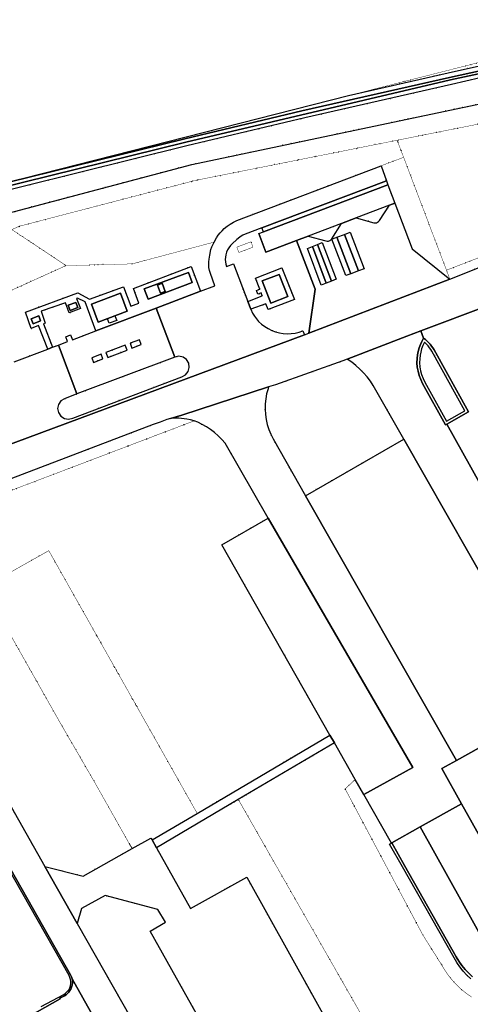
# Model space of a CAD drawing. Header units: millimetres. Extents: x 0 to 1134213, y -536989 to 313336.
# Tile 80 of 86: x 674143 to 760132, y 106746 to 294861. Entities that reach past the tile are written whole.
import ezdxf

# ---------------------------------------------------------------- set-up
doc = ezdxf.new("R2010")
doc.units = ezdxf.units.MM
doc.linetypes.add('DOT', pattern=[6.35, 0, -6.35])
for name, color, linetype in [('ondersteunendwaterdeel_oever_slootkant', 7, 'Continuous'), ('overigbouwwerk_bassin_rioolwaterzuivering', 4, 'Continuous'), ('panden', 7, 'Continuous'), ('scheiding_muur', 7, 'Continuous'), ('terreindeelbegroeid', 7, 'DOT'), ('terreindeelonbegroeid', 7, 'DOT'), ('waterdeel', 4, 'Continuous'), ('wegdeel_molgoot', 7, 'Continuous'), ('wegdeel_opstelplaats', 7, 'Continuous'), ('wegdeel_opstelplaats_afspuitplaats', 7, 'Continuous'), ('wegdeel_parkeervlak', 7, 'Continuous'), ('wegdeel_rijbaan', 7, 'Continuous'), ('wegdeel_voetpad', 7, 'Continuous')]:
    doc.layers.add(name, color=color, linetype=linetype)
for name, color, linetype, true_color in [('plustopo_luifel', 7, 'Continuous', 0x8a193f), ('plustopo_voertuigbrug', 7, 'Continuous', 0xf121cb), ('scheiding_hek', 7, 'Continuous', 0x8a193f)]:
    doc.layers.add(name, color=color, linetype=linetype, true_color=true_color)

msp = doc.modelspace()

# ---------------------------------------------------------------- linework, layer by layer
at = {"layer": 'ondersteunendwaterdeel_oever_slootkant'}
for points in [[(736895.7, 280354.4, 0), (755935.7, 284708.4, 0), (777378.7, 289453.4, 0), (777634.7, 288622.4, 0), (774243.7, 287856.4, 0), (769873.7, 286816.4, 0), (756157.7, 283828.4, 0), (728014.7, 277460.4, 0), (705674.7, 272095.4, 0), (667847.7, 262791.4, 0)], [(467062.7, 208959.4, 0), (490843.7, 215865.4, 0), (495436.7, 217114.4, 0), (523322.7, 224525.4, 0), (584820.7, 240739.4, 0), (596490.7, 243867.4, 0), (654014.7, 258645.4, 0), (705832.7, 271490.4, 0), (756352.7, 283365.4, 0), (770025.7, 286304.4, 0), (774369.7, 287016.4, 0), (777941.7, 287625.4, 0), (778087.7, 287150.4, 0), (774669.7, 285917.4, 0), (770204.7, 285663.4, 0), (756545.7, 282493.4, 0), (728535.7, 276105.4, 0), (706006.7, 270775.4, 0), (654255.7, 257896.4, 0), (596752.7, 243082.4, 0), (585003.7, 239884.4, 0), (523561.7, 223655.4, 0)]]:
    msp.add_polyline3d(points, close=True, dxfattribs=at)
at = {"layer": 'overigbouwwerk_bassin_rioolwaterzuivering'}
msp.add_polyline3d([(745721.7, 259815.4, 0), (744700.7, 259427.4, 0), (738344.7, 257013.4, 0), (735539.7, 255947.4, 0), (729183.7, 253532.4, 0), (726990.7, 252699.4, 0), (721088.7, 250457.4, 0), (719800.7, 254009.4, 0), (720642.7, 254327.4, 0), (744407.7, 263302.4, 0)], close=True, dxfattribs=at)
at = {"layer": 'panden'}
for points in [[(723688.7, 246197.4, 0), (725303.7, 241974.4, 0), (722039.7, 240718.4, 0), (720422.7, 244948.4, 0)], [(693353.7, 242610.4, 0), (694658.7, 239179.4, 0), (689133.7, 237076.4, 0), (687836.7, 240510.4, 0)]]:
    msp.add_polyline3d(points, close=True, dxfattribs=at)
msp.add_polyline3d([(767148.7, 129516.4, 0), (758468.7, 145049.4, 0), (754712.7, 151771.4, 0), (757502.7, 153328.4, 0), (776410.7, 163879.4, 0)], dxfattribs=at)
at = {"layer": 'plustopo_luifel'}
msp.add_polyline3d([(692327.7, 238292.4, 0), (692662.7, 237411.4, 0), (691202.7, 236855.4, 0), (690866.7, 237736.4, 0)], dxfattribs=at)
at = {"layer": 'plustopo_voertuigbrug'}
for points in [[(737233.7, 254279.4, 0), (739850.7, 247271.4, 0), (738766.7, 246860.4, 0), (736106.7, 253818.4, 0)], [(731887.7, 252265.4, 0), (734521.7, 245268.4, 0), (733613.7, 244887.4, 0), (730950.7, 251891.4, 0)], [(736359.7, 245996.4, 0), (733720.7, 252917.4, 0), (734657.7, 253292.4, 0), (737317.7, 246334.4, 0)], [(738766.7, 246860.4, 0), (737317.7, 246334.4, 0), (734657.7, 253292.4, 0), (736106.7, 253818.4, 0)], [(730042.7, 251510.4, 0), (732658.7, 244502.4, 0), (731683.7, 244154.4, 0), (729038.7, 251169.4, 0)], [(733613.7, 244887.4, 0), (732658.7, 244502.4, 0), (730042.7, 251510.4, 0), (730950.7, 251891.4, 0)]]:
    msp.add_polyline3d(points, close=True, dxfattribs=at)
at = {"layer": 'scheiding_hek'}
for points in [[(319890.7, 137876.4, 0), (471949.7, 204783.4, 0), (578969.7, 233249.4, 0), (707015.7, 267206.4, 0), (838108.7, 294861.4, 0)], [(755628.7, 217578.4, 0), (765112.7, 200608.4, 0), (769564.7, 203096.4, 0)]]:
    msp.add_polyline3d(points, dxfattribs=at)
at = {"layer": 'scheiding_muur'}
msp.add_line((744407.7, 263302.4), (745721.7, 259815.4), dxfattribs=at)
for points in [[(745721.7, 259815.4, 0), (749019.7, 251065.4, 0), (756238.7, 245295.4, 0)], [(719800.7, 254009.4, 0), (721088.7, 250457.4, 0), (726990.7, 252699.4, 0)], [(726990.7, 252699.4, 0), (730499.7, 243374.4, 0), (729326.7, 234986.4, 0)]]:
    msp.add_polyline3d(points, dxfattribs=at)
at = {"layer": 'terreindeelbegroeid'}
for points in [[(319890.7, 137876.4, 0), (399004.7, 172687.4, 0), (471949.7, 204783.4, 0), (707015.7, 267206.4, 0), (838108.7, 294861.4, 0), (839745.7, 290547.4, 0), (837171.7, 290030.4, 0), (800713.7, 282713.4, 0), (794585.7, 281473.4, 0), (746172.7, 271828.4, 0), (707660.7, 264156.4, 0), (674096.7, 255407.4, 0), (672636.7, 254766.4, 0), (597432.7, 234938.4, 0), (564094.7, 226085.4, 0), (550596.7, 222488.4, 0), (507852.7, 210194.4, 0), (472976.7, 200918.4, 0), (399749.7, 171171.4, 0), (376450.7, 161139.4, 0)], [(838108.7, 294861.4, 0), (707015.7, 267206.4, 0), (578969.7, 233249.4, 0), (471949.7, 204783.4, 0), (319890.7, 137876.4, 0)], [(316633.7, 139993.4, 0), (385125.7, 169357.4, 0), (440557.7, 193854.4, 0), (445911.7, 197053.4, 0), (449693.7, 200245.4, 0), (453424.7, 203695.4, 0), (456693.7, 205948.4, 0), (467062.7, 208959.4, 0), (523561.7, 223655.4, 0), (585003.7, 239884.4, 0), (596752.7, 243082.4, 0), (654255.7, 257896.4, 0), (706006.7, 270775.4, 0), (728535.7, 276105.4, 0), (756545.7, 282493.4, 0), (770204.7, 285663.4, 0)], [(672636.7, 254766.4, 0), (682979.7, 247876.4, 0), (665907.7, 240152.4, 0)], [(665907.7, 240152.4, 0), (682979.7, 247876.4, 0), (695608.7, 248210.4, 0), (711265.7, 252376.4, 0), (710809.7, 251491.4, 0), (710641.7, 250984.4, 0), (710424.7, 249885.4, 0), (710300.7, 249096.4, 0), (710245.7, 248581.4, 0), (710231.7, 248064.4, 0), (710258.7, 247547.4, 0), (710353.7, 246940.4, 0), (710525.7, 246350.4, 0), (711399.7, 244007.4, 0), (708653.7, 242969.4, 0), (706837.7, 247703.4, 0), (695869.7, 243535.4, 0), (696876.7, 240692.4, 0), (695321.7, 240121.4, 0), (693942.7, 243854.4, 0), (687433.7, 241450.4, 0), (685247.7, 242704.4, 0), (675215.7, 238999.4, 0), (676342.7, 235863.4, 0), (677699.7, 236406.4, 0), (679517.7, 231930.4, 0), (673070.7, 229492.4, 0)], [(653025.7, 199768.4, 0), (699626.7, 217516.4, 0), (700919.7, 217989.4, 0), (702198.7, 218501.4, 0), (702946.7, 218645.4, 0), (703749.7, 218723.4, 0), (704533.7, 218722.4, 0), (706030.7, 218562.4, 0), (706735.7, 218417.4, 0), (707427.7, 218215.4, 0), (666915.7, 202788.4, 0)], [(667251.7, 186400.4, 0), (681842.7, 160571.4, 0), (688440.7, 149173.4, 0), (695588.7, 136484.4, 0), (686247.7, 131235.4, 0), (678933.7, 133076.4, 0), (647915.7, 188051.4, 0)], [(766120.7, 57846.4, 0), (715864.7, 145871.4, 0), (734187.7, 156695.4, 0), (738175.7, 149675.4, 0), (736247.7, 147910.4, 0), (751095.7, 119956.4, 0), (754692.7, 114237.4, 0), (755277.7, 113253.4, 0), (755969.7, 112252.4, 0), (756732.7, 111305.4, 0), (757558.7, 110414.4, 0), (758446.7, 109584.4, 0), (759391.7, 108818.4, 0), (760387.7, 108122.4, 0)], [(760387.7, 108122.4, 0), (759391.7, 108818.4, 0), (758446.7, 109584.4, 0), (757558.7, 110414.4, 0), (756732.7, 111305.4, 0), (755969.7, 112252.4, 0), (755277.7, 113253.4, 0), (754692.7, 114237.4, 0), (751095.7, 119956.4, 0), (736247.7, 147910.4, 0), (738175.7, 149675.4, 0), (739808.7, 146801.4, 0), (745065.7, 137546.4, 0), (744725.7, 137355.4, 0), (747184.7, 133016.4, 0), (757050.7, 115605.4, 0), (757572.7, 114726.4, 0), (758154.7, 113885.4, 0), (758795.7, 113089.4, 0), (759491.7, 112339.4, 0), (760237.7, 111641.4, 0)], [(746282.7, 79225.4, 0), (717478.7, 131040.4, 0), (706719.7, 125054.4, 0), (700237.7, 136640.4, 0), (715864.7, 145871.4, 0), (766120.7, 57846.4, 0)], [(668613.7, 138516.4, 0), (683553.7, 112226.4, 0), (683724.7, 111868.4, 0), (683839.7, 111488.4, 0), (683896.7, 111095.4, 0), (683891.7, 110699.4, 0), (683827.7, 110307.4, 0), (683690.7, 109898.4, 0), (683488.7, 109517.4, 0), (683225.7, 109175.4, 0), (682910.7, 108881.4, 0), (682550.7, 108643.4, 0), (678246.7, 106322.4, 0)]]:
    msp.add_polyline3d(points, dxfattribs=at)
for points in [[(780669.7, 289868.4, 0), (777378.7, 289453.4, 0), (755935.7, 284708.4, 0), (736895.7, 280354.4, 0), (768302.7, 288343.4, 0), (789790.7, 293322.4, 0), (787815.7, 291217.4, 0)], [(827197.7, 274735.4, 0), (825970.7, 273181.4, 0), (807196.7, 265673.4, 0), (801470.7, 263383.4, 0), (756238.7, 245295.4, 0), (755591.7, 247001.4, 0), (800995.7, 264632.4, 0), (794585.7, 281473.4, 0), (800713.7, 282713.4, 0), (806747.7, 266854.4, 0)], [(746172.7, 271828.4, 0), (794585.7, 281473.4, 0), (800995.7, 264632.4, 0), (755591.7, 247001.4, 0), (747407.7, 268572.4, 0)], [(672636.7, 254766.4, 0), (674096.7, 255407.4, 0), (707660.7, 264156.4, 0), (746172.7, 271828.4, 0), (747407.7, 268572.4, 0), (743096.7, 266936.4, 0), (715569.7, 256492.4, 0), (714934.7, 256164.4, 0), (714323.7, 255795.4, 0), (713738.7, 255386.4, 0), (713181.7, 254939.4, 0), (712763.7, 254549.4, 0), (712380.7, 254124.4, 0), (712034.7, 253670.4, 0), (711728.7, 253187.4, 0), (711265.7, 252376.4, 0), (695608.7, 248210.4, 0), (682979.7, 247876.4, 0)], [(755591.7, 247001.4, 0), (756238.7, 245295.4, 0), (749019.7, 251065.4, 0), (745721.7, 259815.4, 0), (744407.7, 263302.4, 0), (744148.7, 264070.4, 0), (743096.7, 266936.4, 0), (747407.7, 268572.4, 0)], [(720642.7, 254327.4, 0), (719800.7, 254009.4, 0), (721088.7, 250457.4, 0), (726990.7, 252699.4, 0), (730499.7, 243374.4, 0), (729326.7, 234986.4, 0), (728510.7, 234674.4, 0), (728192.7, 235407.4, 0), (727470.7, 235162.4, 0), (726728.7, 234988.4, 0), (725972.7, 234888.4, 0), (725210.7, 234863.4, 0), (724449.7, 234910.4, 0), (723696.7, 235033.4, 0), (722960.7, 235230.4, 0), (722246.7, 235499.4, 0), (721558.7, 235835.4, 0), (720907.7, 236237.4, 0), (720299.7, 236702.4, 0), (719741.7, 237226.4, 0), (719308.7, 237717.4, 0), (718919.7, 238243.4, 0), (718576.7, 238801.4, 0), (718220.7, 239546.4, 0), (721083.7, 240564.4, 0), (721535.7, 239471.4, 0), (726589.7, 241403.4, 0), (724181.7, 247484.4, 0), (719170.7, 245447.4, 0), (719951.7, 243388.4, 0), (719302.7, 243129.4, 0), (719604.7, 242398.4, 0), (720229.7, 242657.4, 0), (720439.7, 242103.4, 0), (717650.7, 241034.4, 0), (714947.7, 248188.4, 0), (713610.7, 247727.4, 0), (713474.7, 248157.4, 0), (713392.7, 248601.4, 0), (713365.7, 249051.4, 0), (713393.7, 249501.4, 0), (713476.7, 249944.4, 0), (713620.7, 250414.4, 0), (713815.7, 250865.4, 0), (714059.7, 251292.4, 0), (714348.7, 251690.4, 0), (714679.7, 252053.4, 0), (715582.7, 252891.4, 0), (716129.7, 253325.4, 0), (716434.7, 253526.4, 0), (716753.7, 253703.4, 0), (717182.7, 253904.4, 0), (720347.7, 255112.4, 0)], [(715967.7, 250378.4, 0), (718663.7, 251404.4, 0), (718271.7, 252433.4, 0), (715575.7, 251407.4, 0)], [(688688.7, 235424.4, 0), (684192.7, 233725.4, 0), (683841.7, 234657.4, 0), (682916.7, 234296.4, 0), (683290.7, 233357.4, 0), (681520.7, 232688.4, 0), (680425.7, 232274.4, 0), (678684.7, 236754.4, 0), (679018.7, 236871.4, 0), (678226.7, 239146.4, 0), (682870.7, 240784.4, 0), (683592.7, 238842.4, 0), (685724.7, 239660.4, 0), (684994.7, 241597.4, 0), (685191.7, 241686.4, 0), (686643.7, 240944.4, 0)], [(755595.7, 218134.4, 0), (751467.7, 225626.4, 0), (751123.7, 226319.4, 0), (750847.7, 227042.4, 0), (750642.7, 227788.4, 0), (750511.7, 228550.4, 0), (750454.7, 229322.4, 0), (750472.7, 230095.4, 0), (750544.7, 230736.4, 0), (750668.7, 231369.4, 0), (750842.7, 231990.4, 0), (751081.7, 232629.4, 0), (751374.7, 233246.4, 0), (751824.7, 232814.4, 0), (752091.7, 232520.4, 0), (752353.7, 232196.4, 0), (752597.7, 231858.4, 0), (752821.7, 231507.4, 0), (759119.7, 220121.4, 0)], [(685060.7, 223357.4, 0), (703748.7, 230400.4, 0), (704538.7, 230555.4, 0), (705325.7, 230385.4, 0), (705980.7, 229917.4, 0), (706398.7, 229229.4, 0), (706509.7, 228432.4, 0), (706297.7, 227656.4, 0), (705796.7, 227027.4, 0), (705086.7, 226647.4, 0), (684253.7, 218746.4, 0), (683468.7, 218551.4, 0), (682669.7, 218682.4, 0), (681987.7, 219116.4, 0), (681530.7, 219784.4, 0), (681374.7, 220578.4, 0), (681542.7, 221369.4, 0), (682009.7, 222030.4, 0), (682698.7, 222454.4, 0)], [(747461.7, 214704.4, 0), (728664.7, 203924.4, 0), (722489.7, 214758.4, 0), (722047.7, 215645.4, 0), (721678.7, 216564.4, 0), (721384.7, 217511.4, 0), (721167.7, 218478.4, 0), (721029.7, 219459.4, 0), (720970.7, 220448.4, 0), (720991.7, 221438.4, 0), (721091.7, 222424.4, 0), (721270.7, 223399.4, 0), (721528.7, 224355.4, 0), (721646.7, 224686.4, 0), (722950.7, 225112.4, 0), (735783.7, 229681.4, 0), (736664.7, 230022.4, 0), (737501.7, 229443.4, 0), (738304.7, 228808.4, 0), (739065.7, 228124.4, 0), (739781.7, 227392.4, 0), (740448.7, 226616.4, 0), (741065.7, 225799.4, 0), (741628.7, 224945.4, 0)], [(721556.7, 199643.4, 0), (712689.7, 194542.4, 0), (733338.7, 158191.4, 0), (708008.7, 143228.4, 0), (679688.7, 193420.4, 0), (667251.7, 186400.4, 0), (655644.7, 179849.4, 0), (654013.7, 182717.4, 0), (666915.7, 202788.4, 0), (707427.7, 218215.4, 0), (708124.7, 217944.4, 0), (708975.7, 217532.4, 0), (709797.7, 217062.4, 0), (710584.7, 216538.4, 0), (711334.7, 215961.4, 0), (712043.7, 215335.4, 0), (712707.7, 214661.4, 0), (713324.7, 213944.4, 0)], [(708008.7, 143228.4, 0), (699397.7, 138142.4, 0), (699192.7, 138509.4, 0), (695588.7, 136484.4, 0), (688440.7, 149173.4, 0), (681842.7, 160571.4, 0), (667251.7, 186400.4, 0), (679688.7, 193420.4, 0)], [(699036.7, 120728.4, 0), (728816.7, 67558.4, 0), (721758.7, 63522.4, 0), (721382.7, 63280.4, 0), (720970.7, 63109.4, 0), (720534.7, 63013.4, 0), (720087.7, 62995.4, 0), (719645.7, 63056.4, 0), (719220.7, 63195.4, 0), (718826.7, 63405.4, 0), (718476.7, 63683.4, 0), (718179.7, 64018.4, 0), (718023.7, 64254.4, 0), (717897.7, 64505.4, 0), (685114.7, 122154.4, 0), (685916.7, 125043.4, 0), (690450.7, 127546.4, 0), (700497.7, 124886.4, 0), (701969.7, 122426.4, 0)]]:
    msp.add_polyline3d(points, close=True, dxfattribs=at)
at = {"layer": 'terreindeelonbegroeid'}
for points in [[(738344.7, 257013.4, 0), (744700.7, 259427.4, 0), (742808.7, 256501.4, 0), (742645.7, 256308.4, 0), (742439.7, 256162.4, 0), (742203.7, 256072.4, 0), (741951.7, 256044.4, 0), (741701.7, 256080.4, 0)], [(729183.7, 253532.4, 0), (735539.7, 255947.4, 0), (733687.7, 253003.4, 0), (733515.7, 252808.4, 0), (733300.7, 252663.4, 0), (733055.7, 252577.4, 0), (732796.7, 252556.4, 0), (732540.7, 252600.4, 0)], [(715967.7, 250378.4, 0), (715575.7, 251407.4, 0), (718271.7, 252433.4, 0), (718663.7, 251404.4, 0)], [(697007.7, 233720.4, 0), (697352.7, 232808.4, 0), (695543.7, 232122.4, 0), (695197.7, 233034.4, 0)], [(690951.7, 230326.4, 0), (690588.7, 231283.4, 0), (694282.7, 232685.4, 0), (694645.7, 231727.4, 0)], [(688208.7, 229388.4, 0), (687879.7, 230257.4, 0), (689663.7, 230934.4, 0), (689993.7, 230065.4, 0)]]:
    msp.add_polyline3d(points, close=True, dxfattribs=at)
at = {"layer": 'waterdeel'}
msp.add_polyline3d([(495436.7, 217114.4, 0), (598995.7, 245278.4, 0), (667847.7, 262791.4, 0), (705674.7, 272095.4, 0), (728014.7, 277460.4, 0), (756157.7, 283828.4, 0), (769873.7, 286816.4, 0), (774243.7, 287856.4, 0), (777634.7, 288622.4, 0), (777941.7, 287625.4, 0), (774369.7, 287016.4, 0), (770025.7, 286304.4, 0), (756352.7, 283365.4, 0), (705832.7, 271490.4, 0), (654014.7, 258645.4, 0), (596490.7, 243867.4, 0), (584820.7, 240739.4, 0), (523322.7, 224525.4, 0)], close=True, dxfattribs=at)
at = {"layer": 'wegdeel_molgoot'}
for points in [[(669133.7, 138229.4, 0), (683812.7, 112369.4, 0), (683994.7, 111998.4, 0), (684121.7, 111605.4, 0), (684188.7, 111213.4, 0), (684201.7, 110805.4, 0), (684155.7, 110400.4, 0), (684052.7, 110005.4, 0), (683915.7, 109670.4, 0), (683737.7, 109355.4, 0), (683522.7, 109065.4, 0), (683271.7, 108805.4, 0), (682989.7, 108578.4, 0), (682681.7, 108388.4, 0), (681799.7, 107919.4, 0), (681879.7, 107787.4, 0), (668195.7, 100101.4, 0)], [(678246.7, 106322.4, 0), (682550.7, 108643.4, 0), (682910.7, 108881.4, 0), (683225.7, 109175.4, 0), (683488.7, 109517.4, 0), (683690.7, 109898.4, 0), (683827.7, 110307.4, 0), (683891.7, 110699.4, 0), (683896.7, 111095.4, 0), (683839.7, 111488.4, 0), (683724.7, 111868.4, 0), (683553.7, 112226.4, 0), (668613.7, 138516.4, 0)]]:
    msp.add_polyline3d(points, dxfattribs=at)
at = {"layer": 'wegdeel_opstelplaats'}
msp.add_polyline3d([(762977.7, 118378.4, 0), (758637.7, 126145.4, 0), (750570.7, 140627.4, 0), (758468.7, 145049.4, 0), (767148.7, 129516.4, 0)], dxfattribs=at)
at = {"layer": 'wegdeel_opstelplaats_afspuitplaats'}
for points in [[(756238.7, 245295.4, 0), (729326.7, 234986.4, 0), (730499.7, 243374.4, 0), (726990.7, 252699.4, 0), (729183.7, 253532.4, 0), (732540.7, 252600.4, 0), (732796.7, 252556.4, 0), (733055.7, 252577.4, 0), (733300.7, 252663.4, 0), (733515.7, 252808.4, 0), (733687.7, 253003.4, 0), (735539.7, 255947.4, 0), (738344.7, 257013.4, 0), (741701.7, 256080.4, 0), (741951.7, 256044.4, 0), (742203.7, 256072.4, 0), (742439.7, 256162.4, 0), (742645.7, 256308.4, 0), (742808.7, 256501.4, 0), (744700.7, 259427.4, 0), (745721.7, 259815.4, 0), (749019.7, 251065.4, 0)], [(703748.7, 230400.4, 0), (685060.7, 223357.4, 0), (681520.7, 232688.4, 0), (683290.7, 233357.4, 0), (682916.7, 234296.4, 0), (683841.7, 234657.4, 0), (684192.7, 233725.4, 0), (688688.7, 235424.4, 0), (700166.7, 239762.4, 0)], [(697007.7, 233720.4, 0), (695197.7, 233034.4, 0), (695543.7, 232122.4, 0), (697352.7, 232808.4, 0)], [(690951.7, 230326.4, 0), (694645.7, 231727.4, 0), (694282.7, 232685.4, 0), (690588.7, 231283.4, 0)], [(688208.7, 229388.4, 0), (689993.7, 230065.4, 0), (689663.7, 230934.4, 0), (687879.7, 230257.4, 0)]]:
    msp.add_polyline3d(points, close=True, dxfattribs=at)
at = {"layer": 'wegdeel_parkeervlak'}
for points in [[(776410.7, 163879.4, 0), (757502.7, 153328.4, 0), (728664.7, 203924.4, 0), (747461.7, 214704.4, 0)], [(749186.7, 152014.4, 0), (739808.7, 146801.4, 0), (738175.7, 149675.4, 0), (734187.7, 156695.4, 0), (733338.7, 158191.4, 0), (712689.7, 194542.4, 0), (721556.7, 199643.4, 0)], [(699397.7, 138142.4, 0), (700237.7, 136640.4, 0), (706719.7, 125054.4, 0), (717478.7, 131040.4, 0), (746282.7, 79225.4, 0), (737628.7, 74169.4, 0), (738280.7, 72970.4, 0), (728816.7, 67558.4, 0), (699036.7, 120728.4, 0), (701969.7, 122426.4, 0), (700497.7, 124886.4, 0), (690450.7, 127546.4, 0), (685916.7, 125043.4, 0), (685114.7, 122154.4, 0), (678933.7, 133076.4, 0), (686247.7, 131235.4, 0), (695588.7, 136484.4, 0), (699192.7, 138509.4, 0)]]:
    msp.add_polyline3d(points, close=True, dxfattribs=at)
at = {"layer": 'wegdeel_rijbaan'}
for points in [[(673070.7, 229492.4, 0), (679517.7, 231930.4, 0), (680425.7, 232274.4, 0), (681520.7, 232688.4, 0), (685060.7, 223357.4, 0), (682698.7, 222454.4, 0), (682009.7, 222030.4, 0), (681542.7, 221369.4, 0), (681374.7, 220578.4, 0), (681530.7, 219784.4, 0), (681987.7, 219116.4, 0), (682669.7, 218682.4, 0), (683468.7, 218551.4, 0), (684253.7, 218746.4, 0), (705086.7, 226647.4, 0), (705796.7, 227027.4, 0), (706297.7, 227656.4, 0), (706509.7, 228432.4, 0), (706398.7, 229229.4, 0), (705980.7, 229917.4, 0), (705325.7, 230385.4, 0), (704538.7, 230555.4, 0), (703748.7, 230400.4, 0), (700166.7, 239762.4, 0), (708653.7, 242969.4, 0), (711399.7, 244007.4, 0), (710525.7, 246350.4, 0), (710353.7, 246940.4, 0), (710258.7, 247547.4, 0), (710231.7, 248064.4, 0), (710245.7, 248581.4, 0), (710300.7, 249096.4, 0), (710424.7, 249885.4, 0), (710641.7, 250984.4, 0), (710809.7, 251491.4, 0), (711265.7, 252376.4, 0), (711728.7, 253187.4, 0), (712034.7, 253670.4, 0), (712380.7, 254124.4, 0), (712763.7, 254549.4, 0), (713181.7, 254939.4, 0), (713738.7, 255386.4, 0), (714323.7, 255795.4, 0), (714934.7, 256164.4, 0), (715569.7, 256492.4, 0), (743096.7, 266936.4, 0), (744148.7, 264070.4, 0), (720347.7, 255112.4, 0), (717182.7, 253904.4, 0), (716753.7, 253703.4, 0), (716434.7, 253526.4, 0), (716129.7, 253325.4, 0), (715582.7, 252891.4, 0), (714679.7, 252053.4, 0), (714348.7, 251690.4, 0), (714059.7, 251292.4, 0), (713815.7, 250865.4, 0), (713620.7, 250414.4, 0), (713476.7, 249944.4, 0), (713393.7, 249501.4, 0), (713365.7, 249051.4, 0), (713392.7, 248601.4, 0), (713474.7, 248157.4, 0), (713610.7, 247727.4, 0), (714947.7, 248188.4, 0), (717650.7, 241034.4, 0), (718220.7, 239546.4, 0), (718576.7, 238801.4, 0), (718919.7, 238243.4, 0), (719308.7, 237717.4, 0), (719741.7, 237226.4, 0), (720299.7, 236702.4, 0), (720907.7, 236237.4, 0), (721558.7, 235835.4, 0), (722246.7, 235499.4, 0), (722960.7, 235230.4, 0), (723696.7, 235033.4, 0), (724449.7, 234910.4, 0), (725210.7, 234863.4, 0), (725972.7, 234888.4, 0), (726728.7, 234988.4, 0), (727470.7, 235162.4, 0), (728192.7, 235407.4, 0), (728510.7, 234674.4, 0), (662899.7, 210234.4, 0)], [(662899.7, 210234.4, 0), (728510.7, 234674.4, 0), (729326.7, 234986.4, 0), (756238.7, 245295.4, 0), (801470.7, 263383.4, 0)], [(763721.7, 240347.4, 0), (750710.7, 235428.4, 0), (748042.7, 234419.4, 0), (736664.7, 230022.4, 0), (735783.7, 229681.4, 0), (722950.7, 225112.4, 0), (721646.7, 224686.4, 0), (705093.7, 219274.4, 0), (702946.7, 218645.4, 0), (702198.7, 218501.4, 0), (700919.7, 217989.4, 0), (699626.7, 217516.4, 0), (653025.7, 199768.4, 0)], [(765112.7, 200608.4, 0), (755628.7, 217578.4, 0), (759796.7, 219929.4, 0), (753250.7, 231763.4, 0), (753011.7, 232139.4, 0), (752751.7, 232500.4, 0), (752470.7, 232846.4, 0), (752185.7, 233160.4, 0), (751883.7, 233459.4, 0), (751565.7, 233740.4, 0), (751233.7, 234004.4, 0), (750710.7, 235428.4, 0), (763721.7, 240347.4, 0)], [(776410.7, 163879.4, 0), (747461.7, 214704.4, 0), (741628.7, 224945.4, 0), (741065.7, 225799.4, 0), (740448.7, 226616.4, 0), (739781.7, 227392.4, 0), (739065.7, 228124.4, 0), (738304.7, 228808.4, 0), (737501.7, 229443.4, 0), (736664.7, 230022.4, 0), (748042.7, 234419.4, 0), (750710.7, 235428.4, 0), (751233.7, 234004.4, 0), (750894.7, 233408.4, 0), (750605.7, 232787.4, 0), (750367.7, 232144.4, 0), (750182.7, 231484.4, 0), (750050.7, 230812.4, 0), (749973.7, 230131.4, 0), (749954.7, 229309.4, 0), (750014.7, 228489.4, 0), (750154.7, 227679.4, 0), (750372.7, 226886.4, 0), (750665.7, 226118.4, 0), (751031.7, 225382.4, 0), (755401.7, 217450.4, 0), (755628.7, 217578.4, 0), (765112.7, 200608.4, 0)], [(689673.7, 101749.4, 0), (684121.7, 111605.4, 0), (683994.7, 111998.4, 0), (683812.7, 112369.4, 0), (669133.7, 138229.4, 0), (668953.7, 138572.4, 0), (668730.7, 138888.4, 0), (668467.7, 139172.4, 0), (668168.7, 139418.4, 0), (663561.7, 147544.4, 0), (660268.7, 153360.4, 0), (653963.7, 164485.4, 0), (653856.7, 164734.4, 0), (650342.7, 170911.4, 0), (643541.7, 182942.4, 0), (642476.7, 184884.4, 0), (642610.7, 184995.4, 0), (647915.7, 188051.4, 0), (678933.7, 133076.4, 0), (685114.7, 122154.4, 0), (717897.7, 64505.4, 0)], [(760549.7, 111999.4, 0), (759828.7, 112674.4, 0), (759155.7, 113400.4, 0), (758535.7, 114169.4, 0), (757972.7, 114983.4, 0), (757461.7, 115843.4, 0), (747597.7, 133250.4, 0), (745140.7, 137588.4, 0), (750570.7, 140627.4, 0), (758637.7, 126145.4, 0), (762977.7, 118378.4, 0)], [(760237.7, 111641.4, 0), (759491.7, 112339.4, 0), (758795.7, 113089.4, 0), (758154.7, 113885.4, 0), (757572.7, 114726.4, 0), (757050.7, 115605.4, 0), (747184.7, 133016.4, 0), (744725.7, 137355.4, 0), (745065.7, 137546.4, 0), (745140.7, 137588.4, 0), (747597.7, 133250.4, 0), (757461.7, 115843.4, 0), (757972.7, 114983.4, 0), (758535.7, 114169.4, 0), (759155.7, 113400.4, 0), (759828.7, 112674.4, 0), (760549.7, 111999.4, 0)], [(668195.7, 100101.4, 0), (681879.7, 107787.4, 0), (681799.7, 107919.4, 0), (682681.7, 108388.4, 0), (682989.7, 108578.4, 0), (683271.7, 108805.4, 0), (683522.7, 109065.4, 0), (683737.7, 109355.4, 0), (683915.7, 109670.4, 0), (684052.7, 110005.4, 0), (684155.7, 110400.4, 0), (684201.7, 110805.4, 0), (684188.7, 111213.4, 0), (684121.7, 111605.4, 0), (689673.7, 101749.4, 0)]]:
    msp.add_polyline3d(points, dxfattribs=at)
for points in [[(755628.7, 217578.4, 0), (755401.7, 217450.4, 0), (751031.7, 225382.4, 0), (750665.7, 226118.4, 0), (750372.7, 226886.4, 0), (750154.7, 227679.4, 0), (750014.7, 228489.4, 0), (749954.7, 229309.4, 0), (749973.7, 230131.4, 0), (750050.7, 230812.4, 0), (750182.7, 231484.4, 0), (750367.7, 232144.4, 0), (750605.7, 232787.4, 0), (750894.7, 233408.4, 0), (751233.7, 234004.4, 0), (751565.7, 233740.4, 0), (751883.7, 233459.4, 0), (752185.7, 233160.4, 0), (752470.7, 232846.4, 0), (752751.7, 232500.4, 0), (753011.7, 232139.4, 0), (753250.7, 231763.4, 0), (759796.7, 219929.4, 0)], [(755595.7, 218134.4, 0), (759119.7, 220121.4, 0), (752821.7, 231507.4, 0), (752597.7, 231858.4, 0), (752353.7, 232196.4, 0), (752091.7, 232520.4, 0), (751824.7, 232814.4, 0), (751374.7, 233246.4, 0), (751081.7, 232629.4, 0), (750842.7, 231990.4, 0), (750668.7, 231369.4, 0), (750544.7, 230736.4, 0), (750472.7, 230095.4, 0), (750454.7, 229322.4, 0), (750511.7, 228550.4, 0), (750642.7, 227788.4, 0), (750847.7, 227042.4, 0), (751123.7, 226319.4, 0), (751467.7, 225626.4, 0)], [(721029.7, 219459.4, 0), (721167.7, 218478.4, 0), (721384.7, 217511.4, 0), (721678.7, 216564.4, 0), (722047.7, 215645.4, 0), (722489.7, 214758.4, 0), (728664.7, 203924.4, 0), (757502.7, 153328.4, 0), (754712.7, 151771.4, 0), (758468.7, 145049.4, 0), (750570.7, 140627.4, 0), (745140.7, 137588.4, 0), (745065.7, 137546.4, 0), (739808.7, 146801.4, 0), (749186.7, 152014.4, 0), (721556.7, 199643.4, 0), (713324.7, 213944.4, 0), (712707.7, 214661.4, 0), (712043.7, 215335.4, 0), (711334.7, 215961.4, 0), (710584.7, 216538.4, 0), (709797.7, 217062.4, 0), (708975.7, 217532.4, 0), (708124.7, 217944.4, 0), (707427.7, 218215.4, 0), (706735.7, 218417.4, 0), (706030.7, 218562.4, 0), (704533.7, 218722.4, 0), (703749.7, 218723.4, 0), (702946.7, 218645.4, 0), (705093.7, 219274.4, 0), (721646.7, 224686.4, 0), (721528.7, 224355.4, 0), (721270.7, 223399.4, 0), (721091.7, 222424.4, 0), (720991.7, 221438.4, 0), (720970.7, 220448.4, 0)]]:
    msp.add_polyline3d(points, close=True, dxfattribs=at)
at = {"layer": 'wegdeel_voetpad'}
for points in [[(744407.7, 263302.4, 0), (720642.7, 254327.4, 0), (720347.7, 255112.4, 0), (744148.7, 264070.4, 0)], [(708653.7, 242969.4, 0), (700166.7, 239762.4, 0), (688688.7, 235424.4, 0), (686643.7, 240944.4, 0), (685191.7, 241686.4, 0), (684994.7, 241597.4, 0), (685724.7, 239660.4, 0), (683592.7, 238842.4, 0), (682870.7, 240784.4, 0), (678226.7, 239146.4, 0), (679018.7, 236871.4, 0), (678684.7, 236754.4, 0), (680425.7, 232274.4, 0), (679517.7, 231930.4, 0), (677699.7, 236406.4, 0), (676342.7, 235863.4, 0), (675215.7, 238999.4, 0), (685247.7, 242704.4, 0), (687433.7, 241450.4, 0), (693942.7, 243854.4, 0), (695321.7, 240121.4, 0), (696876.7, 240692.4, 0), (695869.7, 243535.4, 0), (706837.7, 247703.4, 0)], [(698670.7, 241448.4, 0), (707041.7, 244641.4, 0), (706323.7, 246570.4, 0), (697922.7, 243412.4, 0)], [(698670.7, 241448.4, 0), (697922.7, 243412.4, 0), (706323.7, 246570.4, 0), (707041.7, 244641.4, 0)], [(718220.7, 239546.4, 0), (717650.7, 241034.4, 0), (720439.7, 242103.4, 0), (720229.7, 242657.4, 0), (719604.7, 242398.4, 0), (719302.7, 243129.4, 0), (719951.7, 243388.4, 0), (719170.7, 245447.4, 0), (724181.7, 247484.4, 0), (726589.7, 241403.4, 0), (721535.7, 239471.4, 0), (721083.7, 240564.4, 0)], [(723688.7, 246197.4, 0), (720422.7, 244948.4, 0), (722039.7, 240718.4, 0), (725303.7, 241974.4, 0)], [(700981.7, 242601.4, 0), (701893.7, 242934.4, 0), (701319.7, 244505.4, 0), (700422.7, 244132.4, 0)], [(700981.7, 242601.4, 0), (700422.7, 244132.4, 0), (701319.7, 244505.4, 0), (701893.7, 242934.4, 0)], [(683389.7, 240303.4, 0), (683759.7, 239327.4, 0), (685215.7, 239879.4, 0), (684844.7, 240856.4, 0)], [(683389.7, 240303.4, 0), (684844.7, 240856.4, 0), (685215.7, 239879.4, 0), (683759.7, 239327.4, 0)], [(693353.7, 242610.4, 0), (687836.7, 240510.4, 0), (689133.7, 237076.4, 0), (694658.7, 239179.4, 0)], [(676313.7, 237726.4, 0), (676679.7, 236756.4, 0), (678125.7, 237301.4, 0), (677760.7, 238271.4, 0)], [(676313.7, 237726.4, 0), (677760.7, 238271.4, 0), (678125.7, 237301.4, 0), (676679.7, 236756.4, 0)], [(734187.7, 156695.4, 0), (715864.7, 145871.4, 0), (700237.7, 136640.4, 0), (699397.7, 138142.4, 0), (708008.7, 143228.4, 0), (733338.7, 158191.4, 0)]]:
    msp.add_polyline3d(points, close=True, dxfattribs=at)

doc.saveas('drawing.dxf')
